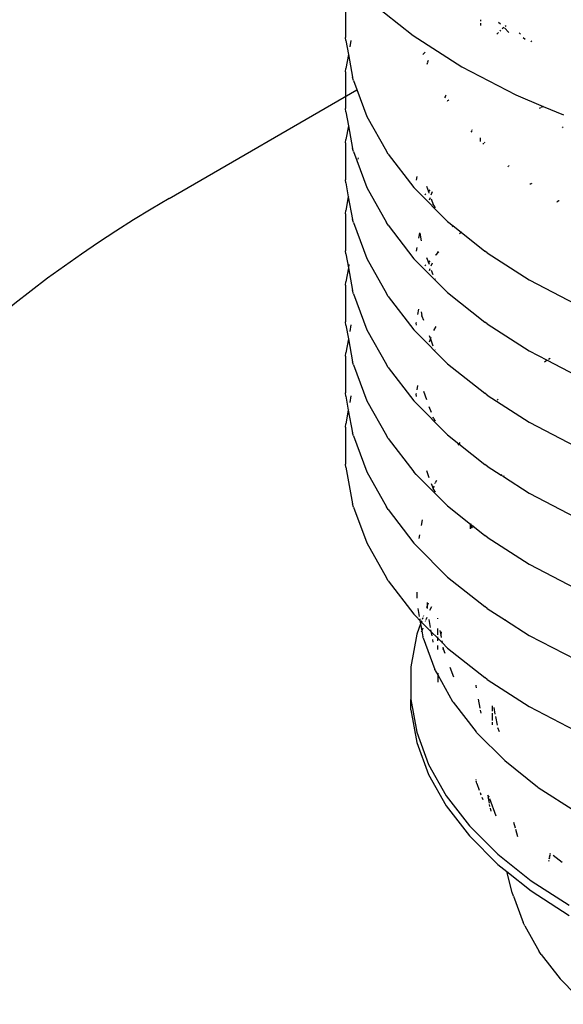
# Model space of a CAD drawing. Extents: x -19547 to -11561, y 2096 to 5601.
# Tile 137 of 168: x -13848 to -13835, y 3178 to 3201. Entities that reach past the tile are written whole.
import ezdxf

# ---------------------------------------------------------------- set-up
doc = ezdxf.new("R2010")
doc.units = 0
doc.header["$MEASUREMENT"] = 0
doc.layers.get('0').update_dxf_attribs({"linetype": 'CONTINUOUS'})
doc.layers.add('PIPING-PRODUCT-REGULAR', color=4, linetype='CONTINUOUS')
doc.layers.add('TANK-SLOPE', color=2, linetype='CONTINUOUS')

# ---------------------------------------------------------------- blocks, each defined once
blk = doc.blocks.new('8-10 TANKS')
for p, q in [((-88.775, 89.348), (-88.775, 88.925)), ((-88.489, 89.338), (-87.996, 88.947)), ((-87.221, 89.127), (-87.221, 89.113)), ((-87.221, 89.088), (-87.221, 89.062)), ((-87.013, 89.102), (-86.992, 89.08)), ((-87.996, 88.947), (-87.436, 88.588)), ((-87.016, 88.981), (-87.033, 88.964)), ((-86.99, 89.007), (-86.999, 88.998)), ((-86.953, 89.038), (-86.972, 89.023)), ((-86.945, 89.034), (-86.894, 88.983)), ((-86.928, 89.057), (-86.936, 89.051)), ((-86.775, 88.978), (-86.762, 88.961)), ((-88.771, 88.888), (-88.775, 88.925)), ((-88.771, 88.888), (-88.741, 88.728)), ((-88.712, 88.89), (-88.725, 88.816)), ((-86.729, 88.923), (-86.709, 88.903)), ((-86.63, 88.881), (-86.642, 88.875)), ((-88.741, 88.728), (-88.771, 88.568)), ((-88.74, 88.735), (-88.741, 88.728)), ((-88.741, 88.728), (-88.694, 88.467)), ((-87.87, 88.743), (-87.883, 88.729)), ((-87.858, 88.754), (-87.868, 88.745)), ((-87.831, 88.638), (-87.84, 88.613)), ((-87.823, 88.659), (-87.83, 88.642)), ((-88.775, 88.531), (-88.771, 88.568)), ((-88.775, 88.531), (-88.775, 88.107)), ((-87.436, 88.588), (-86.814, 88.264)), ((-88.682, 88.43), (-88.694, 88.467)), ((-88.682, 88.43), (-88.53, 88.017)), ((-87.624, 88.251), (-87.636, 88.231)), ((-87.618, 88.262), (-87.623, 88.254)), ((-87.6, 88.195), (-87.606, 88.189)), ((-87.596, 88.198), (-87.6, 88.195)), ((-87.585, 88.207), (-87.594, 88.2)), ((-86.814, 88.264), (-86.5, 88.132)), ((-88.771, 88.07), (-88.775, 88.107)), ((-88.771, 88.07), (-88.741, 87.91)), ((-86.53, 88.117), (-86.545, 88.109)), ((-86.5, 88.132), (-86.525, 88.119)), ((-86.5, 88.132), (-86.268, 88.035)), ((-88.53, 88.017), (-88.304, 87.616)), ((-88.741, 87.91), (-88.771, 87.751)), ((-88.74, 87.917), (-88.741, 87.91)), ((-88.741, 87.91), (-88.694, 87.649)), ((-87.323, 87.852), (-87.334, 87.837)), ((-87.316, 87.861), (-87.321, 87.854)), ((-86.279, 87.889), (-86.284, 87.886)), ((-86.269, 87.896), (-86.274, 87.892)), ((-88.775, 87.713), (-88.771, 87.751)), ((-88.775, 87.713), (-88.775, 87.29)), ((-87.226, 87.771), (-87.227, 87.759)), ((-87.227, 87.755), (-87.227, 87.729)), ((-87.182, 87.71), (-87.196, 87.699)), ((-87.173, 87.717), (-87.179, 87.712)), ((-88.682, 87.614), (-88.694, 87.649)), ((-88.682, 87.614), (-88.53, 87.201)), ((-88.285, 87.584), (-88.304, 87.616)), ((-88.627, 87.542), (-88.632, 87.527)), ((-88.285, 87.584), (-87.989, 87.199)), ((-86.899, 87.447), (-86.909, 87.439)), ((-86.89, 87.454), (-86.897, 87.448)), ((-88.771, 87.253), (-88.775, 87.29)), ((-88.771, 87.253), (-88.742, 87.093)), ((-87.954, 87.326), (-87.962, 87.284)), ((-88.53, 87.201), (-88.304, 86.799)), ((-87.963, 87.172), (-87.989, 87.199)), ((-87.963, 87.172), (-87.6, 86.809)), ((-87.843, 87.215), (-87.821, 87.156)), ((-87.821, 87.156), (-87.828, 87.15)), ((-87.803, 87.175), (-87.821, 87.156)), ((-87.821, 87.156), (-87.814, 87.135)), ((-87.777, 87.149), (-87.791, 87.113)), ((-86.641, 87.242), (-86.653, 87.235)), ((-86.63, 87.247), (-86.639, 87.243)), ((-88.742, 87.093), (-88.771, 86.934)), ((-88.74, 87.1), (-88.742, 87.093)), ((-88.742, 87.093), (-88.694, 86.832)), ((-87.849, 87.129), (-87.861, 87.117)), ((-87.802, 87.082), (-87.812, 87.054)), ((-87.789, 87.068), (-87.766, 87.004)), ((-86.341, 87.033), (-86.343, 87.031)), ((-86.322, 87.045), (-86.339, 87.034)), ((-86.317, 87.048), (-86.32, 87.046)), ((-88.775, 86.897), (-88.771, 86.934)), ((-87.765, 87.002), (-87.766, 87.004)), ((-87.763, 86.998), (-87.765, 87.002)), ((-87.763, 86.998), (-87.744, 86.966)), ((-88.775, 86.897), (-88.775, 86.473)), ((-88.682, 86.796), (-88.694, 86.832)), ((-88.682, 86.796), (-88.53, 86.383)), ((-88.285, 86.767), (-88.304, 86.799)), ((-87.6, 86.809), (-87.536, 86.759)), ((-88.285, 86.767), (-87.989, 86.382)), ((-87.544, 86.749), (-87.536, 86.759)), ((-87.536, 86.759), (-87.533, 86.763)), ((-87.536, 86.759), (-87.444, 86.685)), ((-87.444, 86.685), (-87.464, 86.669)), ((-87.44, 86.688), (-87.444, 86.685)), ((-87.444, 86.685), (-87.173, 86.47)), ((-87.923, 86.68), (-87.935, 86.617)), ((-87.921, 86.677), (-87.905, 86.587)), ((-88.771, 86.436), (-88.775, 86.473)), ((-87.954, 86.509), (-87.962, 86.467)), ((-87.71, 86.466), (-87.728, 86.433)), ((-87.702, 86.459), (-87.728, 86.433)), ((-87.145, 86.448), (-87.173, 86.47)), ((-88.771, 86.436), (-88.741, 86.276)), ((-88.53, 86.383), (-88.304, 85.982)), ((-87.963, 86.355), (-87.989, 86.382)), ((-87.963, 86.355), (-87.6, 85.992)), ((-87.842, 86.397), (-87.821, 86.34)), ((-87.803, 86.358), (-87.821, 86.34)), ((-87.728, 86.433), (-87.739, 86.422)), ((-87.728, 86.433), (-87.736, 86.419)), ((-87.145, 86.448), (-86.662, 86.138)), ((-88.741, 86.276), (-88.771, 86.117)), ((-88.735, 86.314), (-88.741, 86.276)), ((-88.741, 86.276), (-88.694, 86.015)), ((-87.849, 86.312), (-87.861, 86.3)), ((-87.821, 86.34), (-87.828, 86.333)), ((-87.821, 86.34), (-87.813, 86.318)), ((-87.803, 86.265), (-87.811, 86.241)), ((-87.778, 86.332), (-87.791, 86.296)), ((-87.789, 86.251), (-87.77, 86.199)), ((-88.775, 86.079), (-88.771, 86.117)), ((-87.746, 86.153), (-87.743, 86.147)), ((-86.662, 86.138), (-86.125, 85.859)), ((-88.775, 86.079), (-88.775, 85.656)), ((-88.682, 85.979), (-88.694, 86.015)), ((-88.682, 85.979), (-88.53, 85.566)), ((-88.285, 85.949), (-88.304, 85.982)), ((-88.285, 85.949), (-87.989, 85.565)), ((-87.6, 85.992), (-87.173, 85.652)), ((-87.935, 85.8), (-87.945, 85.742)), ((-87.905, 85.77), (-87.898, 85.73)), ((-87.897, 85.728), (-87.898, 85.73)), ((-87.896, 85.723), (-87.897, 85.728)), ((-87.896, 85.723), (-87.877, 85.674)), ((-88.771, 85.619), (-88.775, 85.656)), ((-88.771, 85.619), (-88.741, 85.459)), ((-88.712, 85.621), (-88.725, 85.547)), ((-88.53, 85.566), (-88.304, 85.164)), ((-87.963, 85.537), (-87.989, 85.565)), ((-87.964, 85.64), (-87.963, 85.643)), ((-87.964, 85.64), (-87.963, 85.616)), ((-87.962, 85.649), (-87.963, 85.646)), ((-87.963, 85.643), (-87.963, 85.646)), ((-87.736, 85.601), (-87.761, 85.558)), ((-87.145, 85.632), (-87.173, 85.652)), ((-87.145, 85.632), (-86.662, 85.322)), ((-88.741, 85.459), (-88.771, 85.299)), ((-88.74, 85.466), (-88.741, 85.459)), ((-88.741, 85.459), (-88.694, 85.198)), ((-87.963, 85.537), (-87.6, 85.174)), ((-87.813, 85.5), (-87.798, 85.459)), ((-87.798, 85.459), (-87.811, 85.423)), ((-87.791, 85.478), (-87.798, 85.459)), ((-87.798, 85.459), (-87.77, 85.382)), ((-87.746, 85.335), (-87.743, 85.33)), ((-88.775, 85.262), (-88.771, 85.299)), ((-88.775, 85.262), (-88.775, 84.839)), ((-86.662, 85.322), (-86.455, 85.214)), ((-86.455, 85.214), (-86.487, 85.194)), ((-86.455, 85.214), (-86.125, 85.043)), ((-86.421, 85.236), (-86.439, 85.224)), ((-88.682, 85.162), (-88.694, 85.198)), ((-88.682, 85.162), (-88.53, 84.749)), ((-88.285, 85.133), (-88.304, 85.164)), ((-88.285, 85.133), (-87.989, 84.748)), ((-87.6, 85.174), (-87.173, 84.835)), ((-87.945, 84.926), (-87.954, 84.875)), ((-88.771, 84.801), (-88.775, 84.839)), ((-88.771, 84.801), (-88.742, 84.642)), ((-88.712, 84.804), (-88.725, 84.73)), ((-87.964, 84.823), (-87.963, 84.825)), ((-87.964, 84.823), (-87.963, 84.799)), ((-87.962, 84.833), (-87.963, 84.829)), ((-87.963, 84.825), (-87.963, 84.829)), ((-87.878, 84.858), (-87.843, 84.763)), ((-87.145, 84.815), (-87.173, 84.835)), ((-87.145, 84.815), (-86.662, 84.504)), ((-87.02, 84.766), (-87.031, 84.754)), ((-88.74, 84.649), (-88.742, 84.642)), ((-88.53, 84.749), (-88.304, 84.348)), ((-87.963, 84.721), (-87.989, 84.748)), ((-87.963, 84.721), (-87.6, 84.358)), ((-87.814, 84.684), (-87.789, 84.617)), ((-88.742, 84.642), (-88.771, 84.483)), ((-88.742, 84.642), (-88.694, 84.381)), ((-87.77, 84.566), (-87.766, 84.553)), ((-87.765, 84.551), (-87.766, 84.553)), ((-87.763, 84.547), (-87.765, 84.551)), ((-87.763, 84.547), (-87.744, 84.514)), ((-88.775, 84.445), (-88.771, 84.483)), ((-88.775, 84.445), (-88.775, 84.022)), ((-86.662, 84.504), (-86.125, 84.225)), ((-88.682, 84.345), (-88.694, 84.381)), ((-88.682, 84.345), (-88.53, 83.932)), ((-88.285, 84.315), (-88.304, 84.348)), ((-88.285, 84.315), (-87.989, 83.931)), ((-87.6, 84.358), (-87.471, 84.255)), ((-87.471, 84.255), (-87.484, 84.238)), ((-87.471, 84.255), (-87.173, 84.018)), ((-87.46, 84.269), (-87.468, 84.259)), ((-88.771, 83.985), (-88.775, 84.022)), ((-88.771, 83.985), (-88.694, 83.564)), ((-87.145, 83.997), (-87.173, 84.018)), ((-87.145, 83.997), (-86.982, 83.893)), ((-88.53, 83.932), (-88.304, 83.53)), ((-87.963, 83.903), (-87.989, 83.931)), ((-87.963, 83.903), (-87.6, 83.54)), ((-87.843, 83.946), (-87.814, 83.867)), ((-86.977, 83.903), (-86.982, 83.893)), ((-86.982, 83.893), (-86.958, 83.877)), ((-86.958, 83.877), (-86.959, 83.875)), ((-86.952, 83.887), (-86.958, 83.877)), ((-86.958, 83.877), (-86.662, 83.687)), ((-87.789, 83.8), (-87.767, 83.74)), ((-87.767, 83.74), (-87.77, 83.731)), ((-87.757, 83.768), (-87.767, 83.74)), ((-87.767, 83.74), (-87.766, 83.735)), ((-87.745, 83.798), (-87.742, 83.807)), ((-87.728, 83.831), (-87.742, 83.807)), ((-87.765, 83.733), (-87.766, 83.735)), ((-87.763, 83.729), (-87.765, 83.733)), ((-87.763, 83.729), (-87.744, 83.697)), ((-86.662, 83.687), (-86.125, 83.408)), ((-88.682, 83.528), (-88.694, 83.564)), ((-88.682, 83.528), (-88.53, 83.115)), ((-88.285, 83.498), (-88.304, 83.53)), ((-87.6, 83.54), (-87.337, 83.332)), ((-88.285, 83.498), (-87.989, 83.113)), ((-87.891, 83.379), (-87.903, 83.316)), ((-87.337, 83.332), (-87.337, 83.338)), ((-87.337, 83.277), (-87.337, 83.332)), ((-87.337, 83.332), (-87.331, 83.327)), ((-87.332, 83.334), (-87.331, 83.327)), ((-87.331, 83.327), (-87.324, 83.286)), ((-87.331, 83.327), (-87.31, 83.31)), ((-87.31, 83.31), (-87.313, 83.293)), ((-87.309, 83.316), (-87.31, 83.31)), ((-87.31, 83.31), (-87.173, 83.201)), ((-87.922, 83.209), (-87.93, 83.166)), ((-87.145, 83.181), (-87.173, 83.201)), ((-87.145, 83.181), (-86.662, 82.87)), ((-88.53, 83.115), (-88.304, 82.713)), ((-87.963, 83.086), (-87.989, 83.113)), ((-87.963, 83.086), (-87.6, 82.723)), ((-86.662, 82.87), (-86.125, 82.591)), ((-87.6, 82.723), (-87.173, 82.383)), ((-88.285, 82.681), (-88.304, 82.713)), ((-88.285, 82.681), (-87.989, 82.297)), ((-87.953, 82.55), (-87.953, 82.481)), ((-87.834, 82.394), (-87.842, 82.371)), ((-87.834, 82.431), (-87.834, 82.394)), ((-87.824, 82.421), (-87.834, 82.394)), ((-87.834, 82.394), (-87.834, 82.362)), ((-87.145, 82.363), (-87.173, 82.383)), ((-87.963, 82.269), (-87.989, 82.297)), ((-87.963, 82.269), (-87.918, 82.225)), ((-87.943, 82.362), (-87.927, 82.271)), ((-87.876, 82.279), (-87.879, 82.271)), ((-87.784, 82.381), (-87.808, 82.337)), ((-87.145, 82.363), (-86.933, 82.227)), ((-87.911, 82.184), (-87.954, 82.068)), ((-87.921, 82.242), (-87.918, 82.225)), ((-87.918, 82.225), (-87.911, 82.184)), ((-87.918, 82.225), (-87.902, 82.208)), ((-87.902, 82.208), (-87.911, 82.184)), ((-87.911, 82.184), (-87.897, 82.106)), ((-87.898, 82.219), (-87.902, 82.208)), ((-87.902, 82.208), (-87.792, 82.098)), ((-87.885, 82.254), (-87.892, 82.236)), ((-87.854, 82.221), (-87.857, 82.213)), ((-87.84, 82.259), (-87.85, 82.231)), ((-87.817, 82.236), (-87.8, 82.144)), ((-87.714, 82.246), (-87.713, 82.251)), ((-87.714, 82.242), (-87.714, 82.246)), ((-87.713, 82.242), (-87.714, 82.242)), ((-86.933, 82.227), (-86.935, 82.222)), ((-86.932, 82.229), (-86.933, 82.227)), ((-86.933, 82.227), (-86.662, 82.053)), ((-87.954, 82.068), (-88.022, 81.693)), ((-87.897, 82.106), (-87.903, 82.088)), ((-87.885, 82.137), (-87.897, 82.106)), ((-87.897, 82.106), (-87.884, 82.037)), ((-87.795, 82.115), (-87.792, 82.098)), ((-87.792, 82.098), (-87.782, 82.046)), ((-87.792, 82.098), (-87.713, 82.02)), ((-87.713, 82.058), (-87.713, 82.132)), ((-87.689, 82.108), (-87.679, 82.054)), ((-87.679, 82.054), (-87.68, 82.05)), ((-87.673, 82.092), (-87.679, 82.054)), ((-87.679, 82.054), (-87.674, 82.027)), ((-86.662, 82.053), (-86.125, 81.774)), ((-87.881, 82.025), (-87.884, 82.037)), ((-87.881, 82.025), (-87.747, 81.66)), ((-87.775, 82.004), (-87.769, 81.973)), ((-87.713, 82.02), (-87.713, 82.034)), ((-87.713, 81.991), (-87.713, 82.02)), ((-87.713, 82.02), (-87.664, 81.971)), ((-87.713, 81.89), (-87.713, 81.936)), ((-87.667, 81.988), (-87.664, 81.971)), ((-87.664, 81.971), (-87.663, 81.964)), ((-87.664, 81.971), (-87.6, 81.906)), ((-87.655, 81.917), (-87.652, 81.901)), ((-87.651, 81.897), (-87.652, 81.901)), ((-87.649, 81.889), (-87.651, 81.897)), ((-87.651, 81.897), (-87.633, 81.849)), ((-87.6, 81.906), (-87.173, 81.567)), ((-88.022, 81.693), (-88.022, 81.315)), ((-87.742, 81.649), (-87.747, 81.66)), ((-87.742, 81.649), (-87.713, 81.598)), ((-87.713, 81.618), (-87.713, 81.607)), ((-87.713, 81.601), (-87.713, 81.598)), ((-87.713, 81.598), (-87.713, 81.514)), ((-87.713, 81.598), (-87.542, 81.294)), ((-87.574, 81.688), (-87.533, 81.576)), ((-87.276, 81.479), (-87.276, 81.474)), ((-87.145, 81.546), (-87.173, 81.567)), ((-87.145, 81.546), (-86.662, 81.236)), ((-87.276, 81.474), (-87.271, 81.45)), ((-88.022, 81.197), (-88.022, 81.315)), ((-88.022, 81.315), (-87.954, 80.939)), ((-87.536, 81.284), (-87.542, 81.294)), ((-87.536, 81.284), (-87.273, 80.944)), ((-87.247, 81.318), (-87.229, 81.216)), ((-88.022, 81.197), (-87.954, 80.822)), ((-87.225, 81.194), (-87.218, 81.157)), ((-87.087, 81.243), (-87.087, 81.18)), ((-87.087, 81.158), (-87.087, 81.074)), ((-87.069, 81.225), (-87.055, 81.148)), ((-86.662, 81.236), (-86.132, 80.96)), ((-87.087, 81.056), (-87.087, 81.026)), ((-87.05, 81.121), (-87.031, 81.019)), ((-87.954, 80.939), (-87.818, 80.57)), ((-87.266, 80.935), (-87.273, 80.944)), ((-87.266, 80.935), (-86.943, 80.613)), ((-87.025, 80.994), (-87.007, 80.947)), ((-87.954, 80.822), (-87.818, 80.452)), ((-86.943, 80.613), (-86.565, 80.312)), ((-87.818, 80.57), (-87.615, 80.21)), ((-87.818, 80.452), (-87.615, 80.093)), ((-87.276, 80.398), (-87.274, 80.388)), ((-87.269, 80.364), (-87.272, 80.376)), ((-87.263, 80.349), (-87.269, 80.364)), ((-87.263, 80.349), (-87.235, 80.273)), ((-87.226, 80.247), (-87.216, 80.221)), ((-86.557, 80.306), (-86.565, 80.312)), ((-86.557, 80.306), (-86.126, 80.03)), ((-87.615, 80.21), (-87.349, 79.865)), ((-87.206, 80.194), (-87.196, 80.167)), ((-87.14, 80.221), (-87.138, 80.211)), ((-87.136, 80.2), (-87.122, 80.126)), ((-87.127, 80.2), (-87.129, 80.208)), ((-87.127, 80.205), (-87.127, 80.2)), ((-87.126, 80.197), (-87.127, 80.2)), ((-87.125, 80.195), (-87.126, 80.197)), ((-87.125, 80.195), (-87.124, 80.194)), ((-87.118, 80.177), (-87.045, 79.978)), ((-87.615, 80.093), (-87.349, 79.748)), ((-87.113, 80.087), (-87.119, 80.108)), ((-87.099, 80.032), (-87.108, 80.066)), ((-86.843, 79.905), (-86.824, 79.841)), ((-87.349, 79.865), (-87.022, 79.538)), ((-86.82, 79.826), (-86.796, 79.743)), ((-87.349, 79.748), (-87.022, 79.421)), ((-87.022, 79.538), (-86.638, 79.233)), ((-86.435, 79.467), (-86.436, 79.457)), ((-86.435, 79.456), (-86.434, 79.466)), ((-86.429, 79.495), (-86.431, 79.486)), ((-86.43, 79.485), (-86.428, 79.495)), ((-86.423, 79.531), (-86.428, 79.505)), ((-86.427, 79.504), (-86.422, 79.53)), ((-86.42, 79.545), (-86.422, 79.538)), ((-86.421, 79.538), (-86.419, 79.545)), ((-86.385, 79.526), (-86.284, 79.447)), ((-87.022, 79.421), (-86.919, 79.339)), ((-86.857, 79.098), (-86.919, 79.339)), ((-86.919, 79.339), (-86.638, 79.115)), ((-86.638, 79.233), (-86.2, 78.952)), ((-86.638, 79.115), (-86.2, 78.834)), ((-86.843, 79.056), (-86.857, 79.098)), ((-86.843, 79.056), (-86.731, 78.753)), ((-86.712, 78.714), (-86.731, 78.753)), ((-86.712, 78.714), (-86.547, 78.421)), ((-86.523, 78.386), (-86.547, 78.421)), ((-86.523, 78.386), (-86.307, 78.106)), ((-86.28, 78.077), (-86.307, 78.106)), ((-86.28, 78.077), (-86.016, 77.812))]:
    blk.add_line(p, q)

msp = doc.modelspace()

# ---------------------------------------------------------------- linework, layer by layer
at = {"layer": 'PIPING-PRODUCT-REGULAR'}
msp.add_line((-13844.155, 3196.433, 0), (-13839.835, 3198.927, 0), dxfattribs=at)
msp.add_arc((-13829.593, 3171.21, 0), 29.125, 120, 150, dxfattribs=at)

# ---------------------------------------------------------------- block references
at = {"layer": 'TANK-SLOPE', "xscale": 2, "yscale": 2, "zscale": 2}
msp.add_blockref('8-10 TANKS', (-13662.551, 3022.285), dxfattribs=at)

doc.saveas('drawing.dxf')
